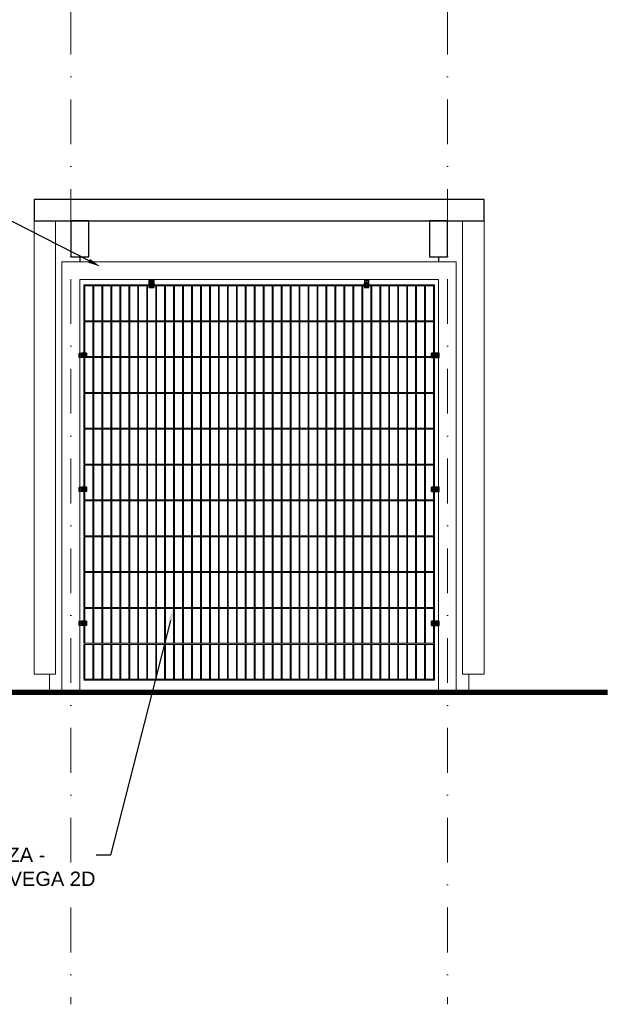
# Model space of a CAD drawing. Header units: millimetres. Extents: x -4186 to -941, y -4992 to -64.
# Tile 4 of 21: x -1971 to -1641, y -4626 to -4076. Entities that reach past the tile are written whole.
import ezdxf
from ezdxf import colors
from ezdxf.entities.mleader import LeaderData, LeaderLine
from ezdxf.math import Vec2, Vec3

# ---------------------------------------------------------------- set-up
doc = ezdxf.new("R2010")
doc.units = ezdxf.units.MM
for name, pattern in [('DASHDOT', [1, 0.5, -0.25, 0, -0.25]), ('HIDDEN2', [4.7625, 3.175, -1.5875]), ('Kreska kropka', [30.5, 24, -3, 0.5, -3]), ('phl_thick', [0]), ('ZWCAD_ISO10W100', [18.5, 12, -3, 0.5, -3])]:
    doc.linetypes.add(name, pattern=pattern)
for name, color, linetype, lineweight in [('3 osie', 200, 'DASHDOT', 13), ('3 przekrój', 10, 'Continuous', 30), ('3 widok', 151, 'Continuous', 18), ('AW_słup_60x40', 253, 'Continuous', 0), ('Z WYM 1 100', 130, 'Continuous', 20)]:
    doc.layers.add(name, color=color, linetype=linetype, lineweight=lineweight)
for name, color, linetype in [('AW_Vega2D', 3, 'Continuous'), ('drewno 2', 43, 'Continuous'), ('Osie_ZF', 1, 'Continuous'), ('Sruby_ZF', 252, 'Continuous')]:
    doc.layers.add(name, color=color, linetype=linetype)
doc.styles.get("Standard").update_dxf_attribs({"font": 'arial.ttf'})

# ---------------------------------------------------------------- blocks, each defined once
blk = doc.blocks.new('Mocowanie S - FRONT')
at = {"linetype": 'Kreska kropka'}
for p, q in [((-42, 12.5), (-12, 12.5)), ((-42, -12.5), (-12, -12.5))]:
    blk.add_line(p, q, dxfattribs=at)
for p, q in [((-23, 12.5), (-23, -12.5)), ((-17.5, -12.5), (-17.5, 12.5)), ((-3, -12.5), (-3, 12.5))]:
    blk.add_line(p, q)
at = {"linetype": 'HIDDEN2', "ltscale": 0.2}
for p, q in [((-3, 3.25), (0, 3.25)), ((-3, -3.25), (0, -3.25))]:
    blk.add_line(p, q, dxfattribs=at)
for points in [[(-41, -12.5), (0, -12.5), (0, 12.5), (-41, 12.5, 0.4142135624), (-42, 11.5), (-42, -11.5, 0.4142135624)], [(-32.75, -3.25), (-13.25, -3.25, 1), (-13.25, 3.25), (-32.75, 3.25, 1)]]:
    blk.add_lwpolyline(points, format="xyb", close=True)
for points in [[(-42, -12.5), (-42, 12.5)], [(-12, 12.5), (-12, -12.5)]]:
    blk.add_lwpolyline(points)
blk.add_circle((-32, 0), 3.25)
at = {"layer": 'Osie_ZF'}
for p, q in [((-29.5, 0), (-34.5, 0)), ((-32, 2.5), (-32, -2.5))]:
    blk.add_line(p, q, dxfattribs=at)
at = {"layer": 'Osie_ZF', "linetype": 'ZWCAD_ISO10W100', "ltscale": 0.1}
blk.add_line((-4.111188, 0), (1.498152, 0), dxfattribs=at)
at = {"layer": 'Sruby_ZF', "linetype": 'phl_thick'}
for p, q in [((-37, -2.64827), (-37, 2.64827)), ((-36.793469, 3.005992), (-36.385165, 3.241727)), ((-36.385165, 3.241727), (-35.992887, 3.468208)), ((-35.992887, 3.468208), (-35.612257, 3.687965)), ((-35.612257, 3.687965), (-35.239188, 3.903357)), ((-35.239188, 3.903357), (-34.869746, 4.116654)), ((-34.869746, 4.116654), (-34.130254, 4.5436)), ((-34.130254, 4.5436), (-33.760812, 4.756897)), ((-33.760812, 4.756897), (-33.387744, 4.972289)), ((-33.387744, 4.972289), (-33.007113, 5.192046)), ((-33.007113, 5.192046), (-32.614835, 5.418528)), ((-32.614835, 5.418528), (-32.206531, 5.654262)), ((-31.793469, 5.654262), (-31.385165, 5.418528)), ((-31.385165, 5.418528), (-30.992887, 5.192046)), ((-30.992887, 5.192046), (-30.612256, 4.972289)), ((-30.612256, 4.972289), (-30.239188, 4.756897)), ((-30.239188, 4.756897), (-29.869746, 4.5436)), ((-29.869746, 4.5436), (-29.130254, 4.116654)), ((-29.130254, 4.116654), (-28.760812, 3.903357)), ((-28.760812, 3.903357), (-28.387743, 3.687965)), ((-28.387743, 3.687965), (-28.007113, 3.468208)), ((-28.007113, 3.468208), (-27.614835, 3.241727)), ((-27.614835, 3.241727), (-27.206531, 3.005992)), ((-27, -2.64827), (-27, 2.64827)), ((-36.793469, -3.005992), (-36.385165, -3.241727)), ((-36.385165, -3.241727), (-35.992887, -3.468208)), ((-35.992887, -3.468208), (-35.612257, -3.687965)), ((-35.612257, -3.687965), (-35.239188, -3.903357)), ((-35.239188, -3.903357), (-34.869746, -4.116654)), ((-34.869746, -4.116654), (-34.130254, -4.5436)), ((-34.130254, -4.5436), (-33.760812, -4.756897)), ((-33.760812, -4.756897), (-33.387744, -4.972289)), ((-33.387744, -4.972289), (-33.007113, -5.192046)), ((-33.007113, -5.192046), (-32.614835, -5.418528)), ((-32.614835, -5.418528), (-32.206531, -5.654262)), ((-31.793469, -5.654262), (-31.385165, -5.418528)), ((-31.385165, -5.418528), (-30.992887, -5.192046)), ((-30.992887, -5.192046), (-30.612256, -4.972289)), ((-30.612256, -4.972289), (-30.239188, -4.756897)), ((-30.239188, -4.756897), (-29.869746, -4.5436)), ((-29.869746, -4.5436), (-29.130254, -4.116654)), ((-29.130254, -4.116654), (-28.760812, -3.903357)), ((-28.760812, -3.903357), (-28.387743, -3.687965)), ((-28.387743, -3.687965), (-28.007113, -3.468208)), ((-28.007113, -3.468208), (-27.614835, -3.241727)), ((-27.614835, -3.241727), (-27.206531, -3.005992))]:
    blk.add_line(p, q, dxfattribs=at)
blk.add_circle((-32, 0), 5, dxfattribs=at)
for start, end in [(147.908109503, 152.091890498), (87.908109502, 92.091890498), (27.908109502, 32.091890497), (207.908109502, 212.091890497), (267.908109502, 272.091890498), (327.908109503, 332.091890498)]:
    blk.add_arc((-32, 0), 5.658033, start, end, dxfattribs=at)
blk = doc.blocks.new('222222')
at = {"layer": 'AW_Vega2D', "color": 8, "lineweight": 0}
for p, q in [((50, 2206), (2005, 2206)), ((50, 2206), (2005, 2206)), ((50, 2206), (50, 2006)), ((50, 2200), (2005, 2200)), ((50, 2200), (2005, 2200)), ((55, 2006), (55, 2200)), ((100, 2200), (100, 2006)), ((105, 2006), (105, 2200)), ((150, 2200), (150, 2006)), ((155, 2006), (155, 2200)), ((200, 2200), (200, 2006)), ((205, 2006), (205, 2200)), ((250, 2200), (250, 2006)), ((255, 2006), (255, 2200)), ((300, 2200), (300, 2006)), ((305, 2006), (305, 2200)), ((350, 2200), (350, 2006)), ((355, 2006), (355, 2200)), ((400, 2200), (400, 2006)), ((405, 2006), (405, 2200)), ((450, 2200), (450, 2006)), ((455, 2006), (455, 2200)), ((500, 2200), (500, 2006)), ((505, 2006), (505, 2200)), ((550, 2200), (550, 2006)), ((555, 2006), (555, 2200)), ((600, 2200), (600, 2006)), ((605, 2006), (605, 2200)), ((650, 2200), (650, 2006)), ((655, 2006), (655, 2200)), ((700, 2200), (700, 2006)), ((705, 2006), (705, 2200)), ((750, 2200), (750, 2006)), ((755, 2006), (755, 2200)), ((800, 2200), (800, 2006)), ((805, 2006), (805, 2200)), ((850, 2200), (850, 2006)), ((855, 2006), (855, 2200)), ((900, 2200), (900, 2006)), ((905, 2006), (905, 2200)), ((950, 2200), (950, 2006)), ((955, 2006), (955, 2200)), ((1000, 2200), (1000, 2006)), ((1005, 2006), (1005, 2200)), ((1050, 2200), (1050, 2006)), ((1055, 2006), (1055, 2200)), ((1100, 2200), (1100, 2006)), ((1105, 2006), (1105, 2200)), ((1150, 2200), (1150, 2006)), ((1155, 2006), (1155, 2200)), ((1200, 2200), (1200, 2006)), ((1205, 2006), (1205, 2200)), ((1250, 2200), (1250, 2006)), ((1255, 2006), (1255, 2200)), ((1300, 2200), (1300, 2006)), ((1305, 2006), (1305, 2200)), ((1350, 2200), (1350, 2006)), ((1355, 2006), (1355, 2200)), ((1400, 2200), (1400, 2006)), ((1405, 2006), (1405, 2200)), ((1450, 2200), (1450, 2006)), ((1455, 2006), (1455, 2200)), ((1500, 2200), (1500, 2006)), ((1505, 2006), (1505, 2200)), ((1550, 2200), (1550, 2006)), ((1555, 2006), (1555, 2200)), ((1600, 2200), (1600, 2006)), ((1605, 2006), (1605, 2200)), ((1650, 2200), (1650, 2006)), ((1655, 2006), (1655, 2200)), ((1700, 2200), (1700, 2006)), ((1705, 2006), (1705, 2200)), ((1750, 2200), (1750, 2006)), ((1755, 2006), (1755, 2200)), ((1800, 2200), (1800, 2006)), ((1805, 2006), (1805, 2200)), ((1850, 2200), (1850, 2006)), ((1855, 2006), (1855, 2200)), ((1900, 2200), (1900, 2006)), ((1905, 2006), (1905, 2200)), ((1950, 2200), (1950, 2006)), ((1955, 2006), (1955, 2200)), ((2000, 2200), (2000, 2006)), ((2005, 2000), (2005, 2206)), ((50, 2006), (2005, 2006)), ((50, 2000), (2005, 2000)), ((50, 2000), (50, 1806)), ((55, 1806), (55, 2000)), ((100, 2000), (100, 1806)), ((105, 1806), (105, 2000)), ((150, 2000), (150, 1806)), ((155, 1806), (155, 2000)), ((200, 2000), (200, 1806)), ((205, 1806), (205, 2000)), ((250, 2000), (250, 1806)), ((255, 1806), (255, 2000)), ((300, 2000), (300, 1806)), ((305, 1806), (305, 2000)), ((350, 2000), (350, 1806)), ((355, 1806), (355, 2000)), ((400, 2000), (400, 1806)), ((405, 1806), (405, 2000)), ((450, 2000), (450, 1806)), ((455, 1806), (455, 2000)), ((500, 2000), (500, 1806)), ((505, 1806), (505, 2000)), ((550, 2000), (550, 1806)), ((555, 1806), (555, 2000)), ((600, 2000), (600, 1806)), ((605, 1806), (605, 2000)), ((650, 2000), (650, 1806)), ((655, 1806), (655, 2000)), ((700, 2000), (700, 1806)), ((705, 1806), (705, 2000)), ((750, 2000), (750, 1806)), ((755, 1806), (755, 2000)), ((800, 2000), (800, 1806)), ((805, 1806), (805, 2000)), ((850, 2000), (850, 1806)), ((855, 1806), (855, 2000)), ((900, 2000), (900, 1806)), ((905, 1806), (905, 2000)), ((950, 2000), (950, 1806)), ((955, 1806), (955, 2000)), ((1000, 2000), (1000, 1806)), ((1005, 1806), (1005, 2000)), ((1050, 2000), (1050, 1806)), ((1055, 1806), (1055, 2000)), ((1100, 2000), (1100, 1806)), ((1105, 1806), (1105, 2000)), ((1150, 2000), (1150, 1806)), ((1155, 1806), (1155, 2000)), ((1200, 2000), (1200, 1806)), ((1205, 1806), (1205, 2000)), ((1250, 2000), (1250, 1806)), ((1255, 1806), (1255, 2000)), ((1300, 2000), (1300, 1806)), ((1305, 1806), (1305, 2000)), ((1350, 2000), (1350, 1806)), ((1355, 1806), (1355, 2000)), ((1400, 2000), (1400, 1806)), ((1405, 1806), (1405, 2000)), ((1450, 2000), (1450, 1806)), ((1455, 1806), (1455, 2000)), ((1500, 2000), (1500, 1806)), ((1505, 1806), (1505, 2000)), ((1550, 2000), (1550, 1806)), ((1555, 1806), (1555, 2000)), ((1600, 2000), (1600, 1806)), ((1605, 1806), (1605, 2000)), ((1650, 2000), (1650, 1806)), ((1655, 1806), (1655, 2000)), ((1700, 2000), (1700, 1806)), ((1705, 1806), (1705, 2000)), ((1750, 2000), (1750, 1806)), ((1755, 1806), (1755, 2000)), ((1800, 2000), (1800, 1806)), ((1805, 1806), (1805, 2000)), ((1850, 2000), (1850, 1806)), ((1855, 1806), (1855, 2000)), ((1900, 2000), (1900, 1806)), ((1905, 1806), (1905, 2000)), ((1950, 2000), (1950, 1806)), ((1955, 1806), (1955, 2000)), ((2000, 2000), (2000, 1806)), ((2005, 1800), (2005, 2000)), ((50, 1806), (2005, 1806)), ((50, 1800), (2005, 1800)), ((50, 1800), (50, 1606)), ((55, 1606), (55, 1800)), ((100, 1800), (100, 1606)), ((105, 1606), (105, 1800)), ((150, 1800), (150, 1606)), ((155, 1606), (155, 1800)), ((200, 1800), (200, 1606)), ((205, 1606), (205, 1800)), ((250, 1800), (250, 1606)), ((255, 1606), (255, 1800)), ((300, 1800), (300, 1606)), ((305, 1606), (305, 1800)), ((350, 1800), (350, 1606)), ((355, 1606), (355, 1800)), ((400, 1800), (400, 1606)), ((405, 1606), (405, 1800)), ((450, 1800), (450, 1606)), ((455, 1606), (455, 1800)), ((500, 1800), (500, 1606)), ((505, 1606), (505, 1800)), ((550, 1800), (550, 1606)), ((555, 1606), (555, 1800)), ((600, 1800), (600, 1606)), ((605, 1606), (605, 1800)), ((650, 1800), (650, 1606)), ((655, 1606), (655, 1800)), ((700, 1800), (700, 1606)), ((705, 1606), (705, 1800)), ((750, 1800), (750, 1606)), ((755, 1606), (755, 1800)), ((800, 1800), (800, 1606)), ((805, 1606), (805, 1800)), ((850, 1800), (850, 1606)), ((855, 1606), (855, 1800)), ((900, 1800), (900, 1606)), ((905, 1606), (905, 1800)), ((950, 1800), (950, 1606)), ((955, 1606), (955, 1800)), ((1000, 1800), (1000, 1606)), ((1005, 1606), (1005, 1800)), ((1050, 1800), (1050, 1606)), ((1055, 1606), (1055, 1800)), ((1100, 1800), (1100, 1606)), ((1105, 1606), (1105, 1800)), ((1150, 1800), (1150, 1606)), ((1155, 1606), (1155, 1800)), ((1200, 1800), (1200, 1606)), ((1205, 1606), (1205, 1800)), ((1250, 1800), (1250, 1606)), ((1255, 1606), (1255, 1800)), ((1300, 1800), (1300, 1606)), ((1305, 1606), (1305, 1800)), ((1350, 1800), (1350, 1606)), ((1355, 1606), (1355, 1800)), ((1400, 1800), (1400, 1606)), ((1405, 1606), (1405, 1800)), ((1450, 1800), (1450, 1606)), ((1455, 1606), (1455, 1800)), ((1500, 1800), (1500, 1606)), ((1505, 1606), (1505, 1800)), ((1550, 1800), (1550, 1606)), ((1555, 1606), (1555, 1800)), ((1600, 1800), (1600, 1606)), ((1605, 1606), (1605, 1800)), ((1650, 1800), (1650, 1606)), ((1655, 1606), (1655, 1800)), ((1700, 1800), (1700, 1606)), ((1705, 1606), (1705, 1800)), ((1750, 1800), (1750, 1606)), ((1755, 1606), (1755, 1800)), ((1800, 1800), (1800, 1606)), ((1805, 1606), (1805, 1800)), ((1850, 1800), (1850, 1606)), ((1855, 1606), (1855, 1800)), ((1900, 1800), (1900, 1606)), ((1905, 1606), (1905, 1800)), ((1950, 1800), (1950, 1606)), ((1955, 1606), (1955, 1800)), ((2000, 1800), (2000, 1606)), ((2005, 1600), (2005, 1800)), ((50, 1606), (2005, 1606)), ((50, 1600), (2005, 1600)), ((50, 1600), (50, 1406)), ((55, 1406), (55, 1600)), ((100, 1600), (100, 1406)), ((105, 1406), (105, 1600)), ((150, 1600), (150, 1406)), ((155, 1406), (155, 1600)), ((200, 1600), (200, 1406)), ((205, 1406), (205, 1600)), ((250, 1600), (250, 1406)), ((255, 1406), (255, 1600)), ((300, 1600), (300, 1406)), ((305, 1406), (305, 1600)), ((350, 1600), (350, 1406)), ((355, 1406), (355, 1600)), ((400, 1600), (400, 1406)), ((405, 1406), (405, 1600)), ((450, 1600), (450, 1406)), ((455, 1406), (455, 1600)), ((500, 1600), (500, 1406)), ((505, 1406), (505, 1600)), ((550, 1600), (550, 1406)), ((555, 1406), (555, 1600)), ((600, 1600), (600, 1406)), ((605, 1406), (605, 1600)), ((650, 1600), (650, 1406)), ((655, 1406), (655, 1600)), ((700, 1600), (700, 1406)), ((705, 1406), (705, 1600)), ((750, 1600), (750, 1406)), ((755, 1406), (755, 1600)), ((800, 1600), (800, 1406)), ((805, 1406), (805, 1600)), ((850, 1600), (850, 1406)), ((855, 1406), (855, 1600)), ((900, 1600), (900, 1406)), ((905, 1406), (905, 1600)), ((950, 1600), (950, 1406)), ((955, 1406), (955, 1600)), ((1000, 1600), (1000, 1406)), ((1005, 1406), (1005, 1600)), ((1050, 1600), (1050, 1406)), ((1055, 1406), (1055, 1600)), ((1100, 1600), (1100, 1406)), ((1105, 1406), (1105, 1600)), ((1150, 1600), (1150, 1406)), ((1155, 1406), (1155, 1600)), ((1200, 1600), (1200, 1406)), ((1205, 1406), (1205, 1600)), ((1250, 1600), (1250, 1406)), ((1255, 1406), (1255, 1600)), ((1300, 1600), (1300, 1406)), ((1305, 1406), (1305, 1600)), ((1350, 1600), (1350, 1406)), ((1355, 1406), (1355, 1600)), ((1400, 1600), (1400, 1406)), ((1405, 1406), (1405, 1600)), ((1450, 1600), (1450, 1406)), ((1455, 1406), (1455, 1600)), ((1500, 1600), (1500, 1406)), ((1505, 1406), (1505, 1600)), ((1550, 1600), (1550, 1406)), ((1555, 1406), (1555, 1600)), ((1600, 1600), (1600, 1406)), ((1605, 1406), (1605, 1600)), ((1650, 1600), (1650, 1406)), ((1655, 1406), (1655, 1600)), ((1700, 1600), (1700, 1406)), ((1705, 1406), (1705, 1600)), ((1750, 1600), (1750, 1406)), ((1755, 1406), (1755, 1600)), ((1800, 1600), (1800, 1406)), ((1805, 1406), (1805, 1600)), ((1850, 1600), (1850, 1406)), ((1855, 1406), (1855, 1600)), ((1900, 1600), (1900, 1406)), ((1905, 1406), (1905, 1600)), ((1950, 1600), (1950, 1406)), ((1955, 1406), (1955, 1600)), ((2000, 1600), (2000, 1406)), ((2005, 1400), (2005, 1600)), ((50, 1406), (2005, 1406)), ((50, 1400), (2005, 1400)), ((50, 1400), (50, 1206)), ((55, 1206), (55, 1400)), ((100, 1400), (100, 1206)), ((105, 1206), (105, 1400)), ((150, 1400), (150, 1206)), ((155, 1206), (155, 1400)), ((200, 1400), (200, 1206)), ((205, 1206), (205, 1400)), ((250, 1400), (250, 1206)), ((255, 1206), (255, 1400)), ((300, 1400), (300, 1206)), ((305, 1206), (305, 1400)), ((350, 1400), (350, 1206)), ((355, 1206), (355, 1400)), ((400, 1400), (400, 1206)), ((405, 1206), (405, 1400)), ((450, 1400), (450, 1206)), ((455, 1206), (455, 1400)), ((500, 1400), (500, 1206)), ((505, 1206), (505, 1400)), ((550, 1400), (550, 1206)), ((555, 1206), (555, 1400)), ((600, 1400), (600, 1206)), ((605, 1206), (605, 1400)), ((650, 1400), (650, 1206)), ((655, 1206), (655, 1400)), ((700, 1400), (700, 1206)), ((705, 1206), (705, 1400)), ((750, 1400), (750, 1206)), ((755, 1206), (755, 1400)), ((800, 1400), (800, 1206)), ((805, 1206), (805, 1400)), ((850, 1400), (850, 1206)), ((855, 1206), (855, 1400)), ((900, 1400), (900, 1206)), ((905, 1206), (905, 1400)), ((950, 1400), (950, 1206)), ((955, 1206), (955, 1400)), ((1000, 1400), (1000, 1206)), ((1005, 1206), (1005, 1400)), ((1050, 1400), (1050, 1206)), ((1055, 1206), (1055, 1400)), ((1100, 1400), (1100, 1206)), ((1105, 1206), (1105, 1400)), ((1150, 1400), (1150, 1206)), ((1155, 1206), (1155, 1400)), ((1200, 1400), (1200, 1206)), ((1205, 1206), (1205, 1400)), ((1250, 1400), (1250, 1206)), ((1255, 1206), (1255, 1400)), ((1300, 1400), (1300, 1206)), ((1305, 1206), (1305, 1400)), ((1350, 1400), (1350, 1206)), ((1355, 1206), (1355, 1400)), ((1400, 1400), (1400, 1206)), ((1405, 1206), (1405, 1400)), ((1450, 1400), (1450, 1206)), ((1455, 1206), (1455, 1400)), ((1500, 1400), (1500, 1206)), ((1505, 1206), (1505, 1400)), ((1550, 1400), (1550, 1206)), ((1555, 1206), (1555, 1400)), ((1600, 1400), (1600, 1206)), ((1605, 1206), (1605, 1400)), ((1650, 1400), (1650, 1206)), ((1655, 1206), (1655, 1400)), ((1700, 1400), (1700, 1206)), ((1705, 1206), (1705, 1400)), ((1750, 1400), (1750, 1206)), ((1755, 1206), (1755, 1400)), ((1800, 1400), (1800, 1206)), ((1805, 1206), (1805, 1400)), ((1850, 1400), (1850, 1206)), ((1855, 1206), (1855, 1400)), ((1900, 1400), (1900, 1206)), ((1905, 1206), (1905, 1400)), ((1950, 1400), (1950, 1206)), ((1955, 1206), (1955, 1400)), ((2000, 1400), (2000, 1206)), ((2005, 1200), (2005, 1400)), ((50, 1206), (2005, 1206)), ((50, 1200), (2005, 1200)), ((50, 1200), (50, 1006)), ((55, 1006), (55, 1200)), ((100, 1200), (100, 1006)), ((105, 1006), (105, 1200)), ((150, 1200), (150, 1006)), ((155, 1006), (155, 1200)), ((200, 1200), (200, 1006)), ((205, 1006), (205, 1200)), ((250, 1200), (250, 1006)), ((255, 1006), (255, 1200)), ((300, 1200), (300, 1006)), ((305, 1006), (305, 1200)), ((350, 1200), (350, 1006)), ((355, 1006), (355, 1200)), ((400, 1200), (400, 1006)), ((405, 1006), (405, 1200)), ((450, 1200), (450, 1006)), ((455, 1006), (455, 1200)), ((500, 1200), (500, 1006)), ((505, 1006), (505, 1200)), ((550, 1200), (550, 1006)), ((555, 1006), (555, 1200)), ((600, 1200), (600, 1006)), ((605, 1006), (605, 1200)), ((650, 1200), (650, 1006)), ((655, 1006), (655, 1200)), ((700, 1200), (700, 1006)), ((705, 1006), (705, 1200)), ((750, 1200), (750, 1006)), ((755, 1006), (755, 1200)), ((800, 1200), (800, 1006)), ((805, 1006), (805, 1200)), ((850, 1200), (850, 1006)), ((855, 1006), (855, 1200)), ((900, 1200), (900, 1006)), ((905, 1006), (905, 1200)), ((950, 1200), (950, 1006)), ((955, 1006), (955, 1200)), ((1000, 1200), (1000, 1006)), ((1005, 1006), (1005, 1200)), ((1050, 1200), (1050, 1006)), ((1055, 1006), (1055, 1200)), ((1100, 1200), (1100, 1006)), ((1105, 1006), (1105, 1200)), ((1150, 1200), (1150, 1006)), ((1155, 1006), (1155, 1200)), ((1200, 1200), (1200, 1006)), ((1205, 1006), (1205, 1200)), ((1250, 1200), (1250, 1006)), ((1255, 1006), (1255, 1200)), ((1300, 1200), (1300, 1006)), ((1305, 1006), (1305, 1200)), ((1350, 1200), (1350, 1006)), ((1355, 1006), (1355, 1200)), ((1400, 1200), (1400, 1006)), ((1405, 1006), (1405, 1200)), ((1450, 1200), (1450, 1006)), ((1455, 1006), (1455, 1200)), ((1500, 1200), (1500, 1006)), ((1505, 1006), (1505, 1200)), ((1550, 1200), (1550, 1006)), ((1555, 1006), (1555, 1200)), ((1600, 1200), (1600, 1006)), ((1605, 1006), (1605, 1200)), ((1650, 1200), (1650, 1006)), ((1655, 1006), (1655, 1200)), ((1700, 1200), (1700, 1006)), ((1705, 1006), (1705, 1200)), ((1750, 1200), (1750, 1006)), ((1755, 1006), (1755, 1200)), ((1800, 1200), (1800, 1006)), ((1805, 1006), (1805, 1200)), ((1850, 1200), (1850, 1006)), ((1855, 1006), (1855, 1200)), ((1900, 1200), (1900, 1006)), ((1905, 1006), (1905, 1200)), ((1950, 1200), (1950, 1006)), ((1955, 1006), (1955, 1200)), ((2000, 1200), (2000, 1006)), ((2005, 1000), (2005, 1200)), ((50, 1006), (2005, 1006)), ((50, 1000), (2005, 1000)), ((50, 1000), (50, 806)), ((55, 806), (55, 1000)), ((100, 1000), (100, 806)), ((105, 806), (105, 1000)), ((150, 1000), (150, 806)), ((155, 806), (155, 1000)), ((200, 1000), (200, 806)), ((205, 806), (205, 1000)), ((250, 1000), (250, 806)), ((255, 806), (255, 1000)), ((300, 1000), (300, 806)), ((305, 806), (305, 1000)), ((350, 1000), (350, 806)), ((355, 806), (355, 1000)), ((400, 1000), (400, 806)), ((405, 806), (405, 1000)), ((450, 1000), (450, 806)), ((455, 806), (455, 1000)), ((500, 1000), (500, 806)), ((505, 806), (505, 1000)), ((550, 1000), (550, 806)), ((555, 806), (555, 1000)), ((600, 1000), (600, 806)), ((605, 806), (605, 1000)), ((650, 1000), (650, 806)), ((655, 806), (655, 1000)), ((700, 1000), (700, 806)), ((705, 806), (705, 1000)), ((750, 1000), (750, 806)), ((755, 806), (755, 1000)), ((800, 1000), (800, 806)), ((805, 806), (805, 1000)), ((850, 1000), (850, 806)), ((855, 806), (855, 1000)), ((900, 1000), (900, 806)), ((905, 806), (905, 1000)), ((950, 1000), (950, 806)), ((955, 806), (955, 1000)), ((1000, 1000), (1000, 806)), ((1005, 806), (1005, 1000)), ((1050, 1000), (1050, 806)), ((1055, 806), (1055, 1000)), ((1100, 1000), (1100, 806)), ((1105, 806), (1105, 1000)), ((1150, 1000), (1150, 806)), ((1155, 806), (1155, 1000)), ((1200, 1000), (1200, 806)), ((1205, 806), (1205, 1000)), ((1250, 1000), (1250, 806)), ((1255, 806), (1255, 1000)), ((1300, 1000), (1300, 806)), ((1305, 806), (1305, 1000)), ((1350, 1000), (1350, 806)), ((1355, 806), (1355, 1000)), ((1400, 1000), (1400, 806)), ((1405, 806), (1405, 1000)), ((1450, 1000), (1450, 806)), ((1455, 806), (1455, 1000)), ((1500, 1000), (1500, 806)), ((1505, 806), (1505, 1000)), ((1550, 1000), (1550, 806)), ((1555, 806), (1555, 1000)), ((1600, 1000), (1600, 806)), ((1605, 806), (1605, 1000)), ((1650, 1000), (1650, 806)), ((1655, 806), (1655, 1000)), ((1700, 1000), (1700, 806)), ((1705, 806), (1705, 1000)), ((1750, 1000), (1750, 806)), ((1755, 806), (1755, 1000)), ((1800, 1000), (1800, 806)), ((1805, 806), (1805, 1000)), ((1850, 1000), (1850, 806)), ((1855, 806), (1855, 1000)), ((1900, 1000), (1900, 806)), ((1905, 806), (1905, 1000)), ((1950, 1000), (1950, 806)), ((1955, 806), (1955, 1000)), ((2000, 1000), (2000, 806)), ((2005, 800), (2005, 1000)), ((50, 806), (2005, 806)), ((50, 800), (2005, 800)), ((50, 800), (50, 606)), ((55, 606), (55, 800)), ((100, 800), (100, 606)), ((105, 606), (105, 800)), ((150, 800), (150, 606)), ((155, 606), (155, 800)), ((200, 800), (200, 606)), ((205, 606), (205, 800)), ((250, 800), (250, 606)), ((255, 606), (255, 800)), ((300, 800), (300, 606)), ((305, 606), (305, 800)), ((350, 800), (350, 606)), ((355, 606), (355, 800)), ((400, 800), (400, 606)), ((405, 606), (405, 800)), ((450, 800), (450, 606)), ((455, 606), (455, 800)), ((500, 800), (500, 606)), ((505, 606), (505, 800)), ((550, 800), (550, 606)), ((555, 606), (555, 800)), ((600, 800), (600, 606)), ((605, 606), (605, 800)), ((650, 800), (650, 606)), ((655, 606), (655, 800)), ((700, 800), (700, 606)), ((705, 606), (705, 800)), ((750, 800), (750, 606)), ((755, 606), (755, 800)), ((800, 800), (800, 606)), ((805, 606), (805, 800)), ((850, 800), (850, 606)), ((855, 606), (855, 800)), ((900, 800), (900, 606)), ((905, 606), (905, 800)), ((950, 800), (950, 606)), ((955, 606), (955, 800)), ((1000, 800), (1000, 606)), ((1005, 606), (1005, 800)), ((1050, 800), (1050, 606)), ((1055, 606), (1055, 800)), ((1100, 800), (1100, 606)), ((1105, 606), (1105, 800)), ((1150, 800), (1150, 606)), ((1155, 606), (1155, 800)), ((1200, 800), (1200, 606)), ((1205, 606), (1205, 800)), ((1250, 800), (1250, 606)), ((1255, 606), (1255, 800)), ((1300, 800), (1300, 606)), ((1305, 606), (1305, 800)), ((1350, 800), (1350, 606)), ((1355, 606), (1355, 800)), ((1400, 800), (1400, 606)), ((1405, 606), (1405, 800)), ((1450, 800), (1450, 606)), ((1455, 606), (1455, 800)), ((1500, 800), (1500, 606)), ((1505, 606), (1505, 800)), ((1550, 800), (1550, 606)), ((1555, 606), (1555, 800)), ((1600, 800), (1600, 606)), ((1605, 606), (1605, 800)), ((1650, 800), (1650, 606)), ((1655, 606), (1655, 800)), ((1700, 800), (1700, 606)), ((1705, 606), (1705, 800)), ((1750, 800), (1750, 606)), ((1755, 606), (1755, 800)), ((1800, 800), (1800, 606)), ((1805, 606), (1805, 800)), ((1850, 800), (1850, 606)), ((1855, 606), (1855, 800)), ((1900, 800), (1900, 606)), ((1905, 606), (1905, 800)), ((1950, 800), (1950, 606)), ((1955, 606), (1955, 800)), ((2000, 800), (2000, 606)), ((2005, 600), (2005, 800)), ((50, 606), (2005, 606)), ((50, 600), (2005, 600)), ((50, 600), (50, 406)), ((55, 406), (55, 600)), ((100, 600), (100, 406)), ((105, 406), (105, 600)), ((150, 600), (150, 406)), ((155, 406), (155, 600)), ((200, 600), (200, 406)), ((205, 406), (205, 600)), ((250, 600), (250, 406)), ((255, 406), (255, 600)), ((300, 600), (300, 406)), ((305, 406), (305, 600)), ((350, 600), (350, 406)), ((355, 406), (355, 600)), ((400, 600), (400, 406)), ((405, 406), (405, 600)), ((450, 600), (450, 406)), ((455, 406), (455, 600)), ((500, 600), (500, 406)), ((505, 406), (505, 600)), ((550, 600), (550, 406)), ((555, 406), (555, 600)), ((600, 600), (600, 406)), ((605, 406), (605, 600)), ((650, 600), (650, 406)), ((655, 406), (655, 600)), ((700, 600), (700, 406)), ((705, 406), (705, 600)), ((750, 600), (750, 406)), ((755, 406), (755, 600)), ((800, 600), (800, 406)), ((805, 406), (805, 600)), ((850, 600), (850, 406)), ((855, 406), (855, 600)), ((900, 600), (900, 406)), ((905, 406), (905, 600)), ((950, 600), (950, 406)), ((955, 406), (955, 600)), ((1000, 600), (1000, 406)), ((1005, 406), (1005, 600)), ((1050, 600), (1050, 406)), ((1055, 406), (1055, 600)), ((1100, 600), (1100, 406)), ((1105, 406), (1105, 600)), ((1150, 600), (1150, 406)), ((1155, 406), (1155, 600)), ((1200, 600), (1200, 406)), ((1205, 406), (1205, 600)), ((1250, 600), (1250, 406)), ((1255, 406), (1255, 600)), ((1300, 600), (1300, 406)), ((1305, 406), (1305, 600)), ((1350, 600), (1350, 406)), ((1355, 406), (1355, 600)), ((1400, 600), (1400, 406)), ((1405, 406), (1405, 600)), ((1450, 600), (1450, 406)), ((1455, 406), (1455, 600)), ((1500, 600), (1500, 406)), ((1505, 406), (1505, 600)), ((1550, 600), (1550, 406)), ((1555, 406), (1555, 600)), ((1600, 600), (1600, 406)), ((1605, 406), (1605, 600)), ((1650, 600), (1650, 406)), ((1655, 406), (1655, 600)), ((1700, 600), (1700, 406)), ((1705, 406), (1705, 600)), ((1750, 600), (1750, 406)), ((1755, 406), (1755, 600)), ((1800, 600), (1800, 406)), ((1805, 406), (1805, 600)), ((1850, 600), (1850, 406)), ((1855, 406), (1855, 600)), ((1900, 600), (1900, 406)), ((1905, 406), (1905, 600)), ((1950, 600), (1950, 406)), ((1955, 406), (1955, 600)), ((2000, 600), (2000, 406)), ((2005, 400), (2005, 600)), ((50, 406), (2005, 406)), ((50, 400), (2005, 400)), ((50, 400), (50, 206)), ((55, 206), (55, 400)), ((100, 400), (100, 206)), ((105, 206), (105, 400)), ((150, 400), (150, 206)), ((155, 206), (155, 400)), ((200, 400), (200, 206)), ((205, 206), (205, 400)), ((250, 400), (250, 206)), ((255, 206), (255, 400)), ((300, 400), (300, 206)), ((305, 206), (305, 400)), ((350, 400), (350, 206)), ((355, 206), (355, 400)), ((400, 400), (400, 206)), ((405, 206), (405, 400)), ((450, 400), (450, 206)), ((455, 206), (455, 400)), ((500, 400), (500, 206)), ((505, 206), (505, 400)), ((550, 400), (550, 206)), ((555, 206), (555, 400)), ((600, 400), (600, 206)), ((605, 206), (605, 400)), ((650, 400), (650, 206)), ((655, 206), (655, 400)), ((700, 400), (700, 206)), ((705, 206), (705, 400)), ((750, 400), (750, 206)), ((755, 206), (755, 400)), ((800, 400), (800, 206)), ((805, 206), (805, 400)), ((850, 400), (850, 206)), ((855, 206), (855, 400)), ((900, 400), (900, 206)), ((905, 206), (905, 400)), ((950, 400), (950, 206)), ((955, 206), (955, 400)), ((1000, 400), (1000, 206)), ((1005, 206), (1005, 400)), ((1050, 400), (1050, 206)), ((1055, 206), (1055, 400)), ((1100, 400), (1100, 206)), ((1105, 206), (1105, 400)), ((1150, 400), (1150, 206)), ((1155, 206), (1155, 400)), ((1200, 400), (1200, 206)), ((1205, 206), (1205, 400)), ((1250, 400), (1250, 206)), ((1255, 206), (1255, 400)), ((1300, 400), (1300, 206)), ((1305, 206), (1305, 400)), ((1350, 400), (1350, 206)), ((1355, 206), (1355, 400)), ((1400, 400), (1400, 206)), ((1405, 206), (1405, 400)), ((1450, 400), (1450, 206)), ((1455, 206), (1455, 400)), ((1500, 400), (1500, 206)), ((1505, 206), (1505, 400)), ((1550, 400), (1550, 206)), ((1555, 206), (1555, 400)), ((1600, 400), (1600, 206)), ((1605, 206), (1605, 400)), ((1650, 400), (1650, 206)), ((1655, 206), (1655, 400)), ((1700, 400), (1700, 206)), ((1705, 206), (1705, 400)), ((1750, 400), (1750, 206)), ((1755, 206), (1755, 400)), ((1800, 400), (1800, 206)), ((1805, 206), (1805, 400)), ((1850, 400), (1850, 206)), ((1855, 206), (1855, 400)), ((1900, 400), (1900, 206)), ((1905, 206), (1905, 400)), ((1950, 400), (1950, 206)), ((1955, 206), (1955, 400)), ((2000, 400), (2000, 206)), ((2005, 200), (2005, 400)), ((50, 206), (2005, 206)), ((50, 200), (2005, 200)), ((50, 200), (50, 6)), ((55, 6), (55, 200)), ((100, 200), (100, 6)), ((105, 6), (105, 200)), ((150, 200), (150, 6)), ((155, 6), (155, 200)), ((200, 200), (200, 6)), ((205, 6), (205, 200)), ((250, 200), (250, 6)), ((255, 6), (255, 200)), ((300, 200), (300, 6)), ((305, 6), (305, 200)), ((350, 200), (350, 6)), ((355, 6), (355, 200)), ((400, 200), (400, 6)), ((405, 6), (405, 200)), ((450, 200), (450, 6)), ((455, 6), (455, 200)), ((500, 200), (500, 6)), ((505, 6), (505, 200)), ((550, 200), (550, 6)), ((555, 6), (555, 200)), ((600, 200), (600, 6)), ((605, 6), (605, 200)), ((650, 200), (650, 6)), ((655, 6), (655, 200)), ((700, 200), (700, 6)), ((705, 6), (705, 200)), ((750, 200), (750, 6)), ((755, 6), (755, 200)), ((800, 200), (800, 6)), ((805, 6), (805, 200)), ((850, 200), (850, 6)), ((855, 6), (855, 200)), ((900, 200), (900, 6)), ((905, 6), (905, 200)), ((950, 200), (950, 6)), ((955, 6), (955, 200)), ((1000, 200), (1000, 6)), ((1005, 6), (1005, 200)), ((1050, 200), (1050, 6)), ((1055, 6), (1055, 200)), ((1100, 200), (1100, 6)), ((1105, 6), (1105, 200)), ((1150, 200), (1150, 6)), ((1155, 6), (1155, 200)), ((1200, 200), (1200, 6)), ((1205, 6), (1205, 200)), ((1250, 200), (1250, 6)), ((1255, 6), (1255, 200)), ((1300, 200), (1300, 6)), ((1305, 6), (1305, 200)), ((1350, 200), (1350, 6)), ((1355, 6), (1355, 200)), ((1400, 200), (1400, 6)), ((1405, 6), (1405, 200)), ((1450, 200), (1450, 6)), ((1455, 6), (1455, 200)), ((1500, 200), (1500, 6)), ((1505, 6), (1505, 200)), ((1550, 200), (1550, 6)), ((1555, 6), (1555, 200)), ((1600, 200), (1600, 6)), ((1605, 6), (1605, 200)), ((1650, 200), (1650, 6)), ((1655, 6), (1655, 200)), ((1700, 200), (1700, 6)), ((1705, 6), (1705, 200)), ((1750, 200), (1750, 6)), ((1755, 6), (1755, 200)), ((1800, 200), (1800, 6)), ((1805, 6), (1805, 200)), ((1850, 200), (1850, 6)), ((1855, 6), (1855, 200)), ((1900, 200), (1900, 6)), ((1905, 6), (1905, 200)), ((1950, 200), (1950, 6)), ((1955, 6), (1955, 200)), ((2000, 200), (2000, 6)), ((2005, 0), (2005, 200)), ((50, 6), (2005, 6)), ((50, 0), (55, 0)), ((50, 0), (2005, 0)), ((100, 0), (105, 0)), ((150, 0), (155, 0)), ((200, 0), (205, 0)), ((250, 0), (255, 0)), ((300, 0), (305, 0)), ((350, 0), (355, 0)), ((400, 0), (405, 0)), ((450, 0), (455, 0)), ((500, 0), (505, 0)), ((550, 0), (555, 0)), ((600, 0), (605, 0)), ((650, 0), (655, 0)), ((700, 0), (705, 0)), ((750, 0), (755, 0)), ((800, 0), (805, 0)), ((850, 0), (855, 0)), ((900, 0), (905, 0)), ((950, 0), (955, 0)), ((1000, 0), (1005, 0)), ((1050, 0), (1055, 0)), ((1100, 0), (1105, 0)), ((1150, 0), (1155, 0)), ((1200, 0), (1205, 0)), ((1250, 0), (1255, 0)), ((1300, 0), (1305, 0)), ((1350, 0), (1355, 0)), ((1400, 0), (1405, 0)), ((1450, 0), (1455, 0)), ((1500, 0), (1505, 0)), ((1550, 0), (1555, 0)), ((1600, 0), (1605, 0)), ((1650, 0), (1655, 0)), ((1700, 0), (1705, 0)), ((1750, 0), (1755, 0)), ((1800, 0), (1805, 0)), ((1850, 0), (1855, 0)), ((1900, 0), (1905, 0)), ((1950, 0), (1955, 0)), ((2000, 0), (2005, 0))]:
    blk.add_line(p, q, dxfattribs=at)

msp = doc.modelspace()

# ---------------------------------------------------------------- linework, layer by layer
for points in [[(-1937.37, -4208.7), (-1937.37, -4211.5)], [(-1737.37, -4208.7), (-1737.37, -4211.5)]]:
    msp.add_lwpolyline(points)
at = {"layer": '3 osie', "ltscale": 50}
for points in [[(-1942.37, -3118.94), (-1942.37, -4625.84)], [(-1732.37, -3118.94), (-1732.37, -4625.84)]]:
    msp.add_lwpolyline(points, dxfattribs=at)
at = {"layer": '3 przekrój'}
msp.add_lwpolyline([(-1642.99, -4451.7, 3, 3, 0), (-3266.8, -4451.7, 0, 0, 0)], format="xyseb", dxfattribs=at)
at = {"layer": '3 widok', "lineweight": 5}
for points in [[(-1962.87, -4188.7), (-1962.87, -4441.7)], [(-1962.87, -4188.7), (-1950.87, -4188.7), (-1950.87, -4441.7)], [(-1711.87, -4188.7), (-1723.87, -4188.7), (-1723.87, -4441.7)], [(-1711.87, -4188.7), (-1711.87, -4441.7)], [(-1962.87, -4441.7), (-1950.87, -4441.7)], [(-1954.37, -4441.7), (-1954.37, -4451.7)], [(-1711.87, -4441.7), (-1723.87, -4441.7)], [(-1720.37, -4441.7), (-1720.37, -4451.7)]]:
    msp.add_lwpolyline(points, dxfattribs=at)
at = {"layer": '3 widok'}
for points in [[(-1947.37, -4211.5), (-1727.37, -4211.5)], [(-1947.37, -4211.5), (-1947.37, -4451.7)], [(-1727.37, -4211.5), (-1727.37, -4451.7)], [(-1737.37, -4221.5), (-1937.37, -4221.5)], [(-1937.37, -4221.5), (-1937.37, -4451.7)], [(-1737.37, -4221.5), (-1737.37, -4451.7)], [(-3266.8, -4451.7), (-1707.81, -4451.7)]]:
    msp.add_lwpolyline(points, dxfattribs=at)
at = {"layer": 'drewno 2'}
for points in [[(-1962.87, -4188.7), (-1711.87, -4188.7), (-1711.87, -4176.7), (-1962.87, -4176.7)], [(-1942.37, -4208.7), (-1932.37, -4208.7), (-1932.37, -4188.7), (-1942.37, -4188.7)], [(-1742.37, -4208.7), (-1732.37, -4208.7), (-1732.37, -4188.7), (-1742.37, -4188.7)]]:
    msp.add_lwpolyline(points, close=True, dxfattribs=at)

# ---------------------------------------------------------------- block references
at = {"linetype": 'Kreska kropka', "yscale": 0.1, "zscale": 0.1}
for p, xscale, rotation in [((-1897.37, -4221.65), -0.1, 270), ((-1777.37, -4221.65), 0.1, 90)]:
    msp.add_blockref('Mocowanie S - FRONT', p, dxfattribs=dict(at, xscale=xscale, rotation=rotation))
for p, xscale in [((-1937.78, -4263.71), -0.1), ((-1736.97, -4263.71), 0.1), ((-1937.78, -4338.5), -0.1), ((-1736.97, -4338.5), 0.1), ((-1937.78, -4413.29), -0.1), ((-1736.97, -4413.29), 0.1)]:
    msp.add_blockref('Mocowanie S - FRONT', p, dxfattribs=dict(at, xscale=xscale))
at = {"layer": 'AW_słup_60x40', "xscale": 0.1, "yscale": 0.1, "zscale": 0.1}
msp.add_blockref('222222', (-1940.07, -4444.99), dxfattribs=at)

# ---------------------------------------------------------------- leaders
at = {"layer": 'Z WYM 1 100'}
ml = msp.add_multileader_mtext('Standard', dxfattribs=at)
ml.set_content('SŁUP STALOWY 200x100x4mm', color=256)
ml.set_leader_properties()
ml.build(insert=Vec2(0, 0))
ml.multileader.update_dxf_attribs({"arrow_head_size": 7})
ctx = ml.context
ctx.base_point, ctx.char_height, ctx.arrow_head_size, ctx.plane_origin = Vec3(-2156.58, -4185.31), 8, 7, Vec3(-138361.2, 805.39)
notes = []
notes.append((ctx, [(0, (1, 1, 0), (-1982.59, -4185.31), (-1, 0), 8, [(0, [(-1925.96, -4214.17)], 0, [])])]))
ctx.mtext.insert, ctx.mtext.width = Vec3(-2154.58, -4181.24), 311.1235
ml = msp.add_multileader_mtext('Standard', dxfattribs=at)
ml.set_content('KONSTRUKCJA POD PNĄCZA - \\PPANEL TYPU WIŚNIOWSKI VEGA 2D', color=256)
ml.set_leader_properties()
ml.build(insert=Vec2(0, 0))
ml.multileader.update_dxf_attribs({"arrow_head_size": 7})
ctx = ml.context
ctx.base_point, ctx.char_height, ctx.arrow_head_size, ctx.plane_origin = Vec3(-2124.38, -4542.53), 8, 7, Vec3(-138242.75, 995.04)
notes.append((ctx, [(0, (1, 1, 0), (-1920.22, -4542.53), (-1, 0), 8, [(0, [(-1885.07, -4404.99)], 0, [])])]))
ctx.mtext.insert, ctx.mtext.width = Vec3(-2122.38, -4538.46), 311.1235
for ctx, leaders in notes:
    for number, flags, end, landing, length, lines in leaders:
        leader = LeaderData()
        leader.index, (leader.has_last_leader_line, leader.has_dogleg_vector, leader.attachment_direction) = number, flags
        leader.last_leader_point, leader.dogleg_vector, leader.dogleg_length = Vec3(end), Vec3(landing), length
        for number, points, colour, breaks in lines:
            line = LeaderLine()
            line.index, line.vertices, line.color, line.breaks = number, Vec3.list(points), colors.encode_raw_color(colour), breaks
            leader.lines.append(line)
        ctx.leaders.append(leader)

doc.saveas('drawing.dxf')
